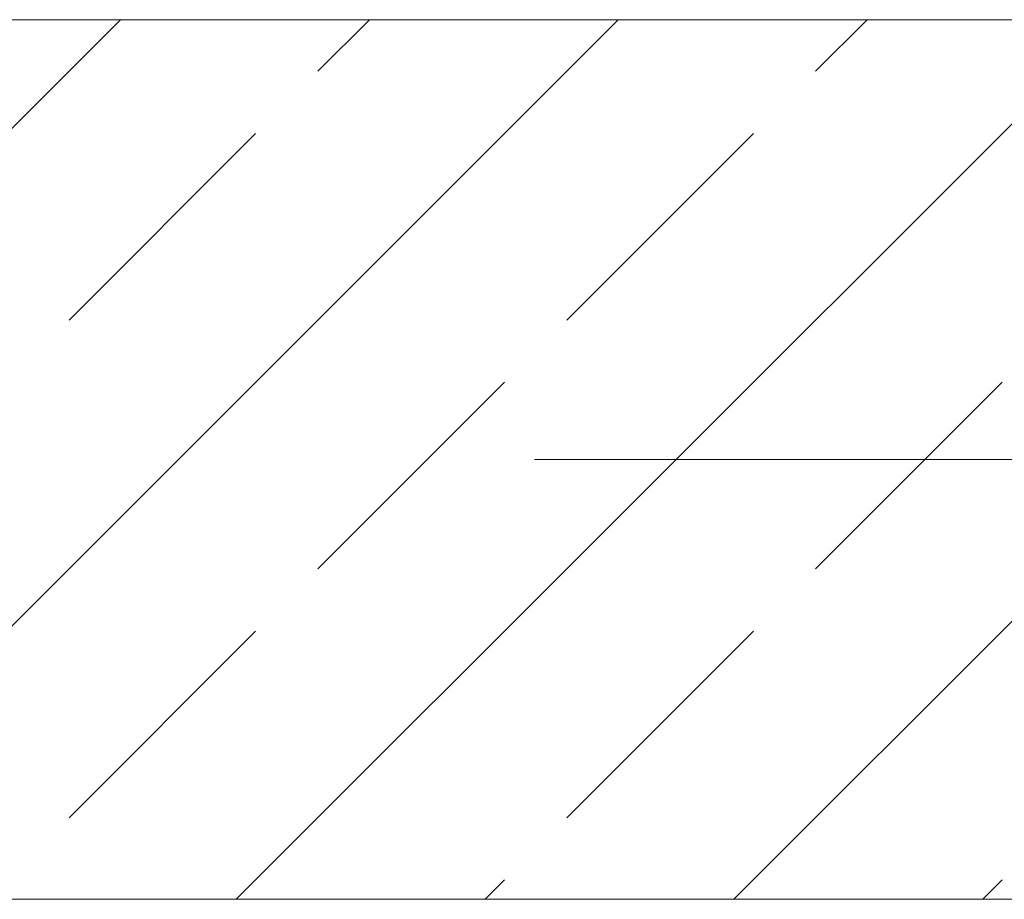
# Model space of a CAD drawing. Header units: millimetres. Extents: x -4612887 to -4536833, y -5457376 to -5415716.
# Tile 68 of 144: x -4579842 to -4579562, y -5442039 to -5441789. Entities that reach past the tile are written whole.
import ezdxf

# ---------------------------------------------------------------- set-up
doc = ezdxf.new("R2010")
doc.units = ezdxf.units.MM
doc.header["$MEASUREMENT"] = 0
doc.linetypes.add('Kropki i Kreski', pattern=[670.277762, 352.777767, -176.388884, 0, -141.111112])
doc.layers.add('Osie', color=8, linetype='Continuous', lineweight=18)
doc.layers.add('Ściany wewnętrzne', color=7, linetype='Continuous', lineweight=18)

msp = doc.modelspace()

# ---------------------------------------------------------------- hatches: boundary and pattern name
at = {"layer": 'Ściany wewnętrzne', "linetype": 'Continuous'}
h = msp.add_hatch(dxfattribs=at)
h.set_pattern_fill('BETON_ZBROJONY', color=8, style=0, pattern_type=2)
h.set_pattern_definition([(45, (-4559356.9, -5416807.61), (-70.71068, 70.71068), []), (45, (-4559392.25, -5416772.26), (-70.71068, 70.71068), [75, -25])])
h.paths.add_polyline_path([(-4581695.69, -5442039.1), (-4576375.69, -5442039.1), (-4576375.69, -5441939.1), (-4576375.69, -5441789.1), (-4581695.69, -5441789.1), (-4581695.69, -5441939.1)])

# ---------------------------------------------------------------- linework, layer by layer
at = {"layer": 'Osie', "color": 8, "linetype": 'Kropki i Kreski'}
msp.add_line((-4551857.05, -5441914.1), (-4607179.45, -5441914.1), dxfattribs=at)
at = {"layer": 'Ściany wewnętrzne', "color": 8, "linetype": 'Continuous', "flags": 128}
for points in [[(-4576375.69, -5441789.1), (-4581695.69, -5441789.1)], [(-4581695.69, -5442039.1), (-4576375.69, -5442039.1)]]:
    msp.add_lwpolyline(points, dxfattribs=at)

doc.saveas('drawing.dxf')
